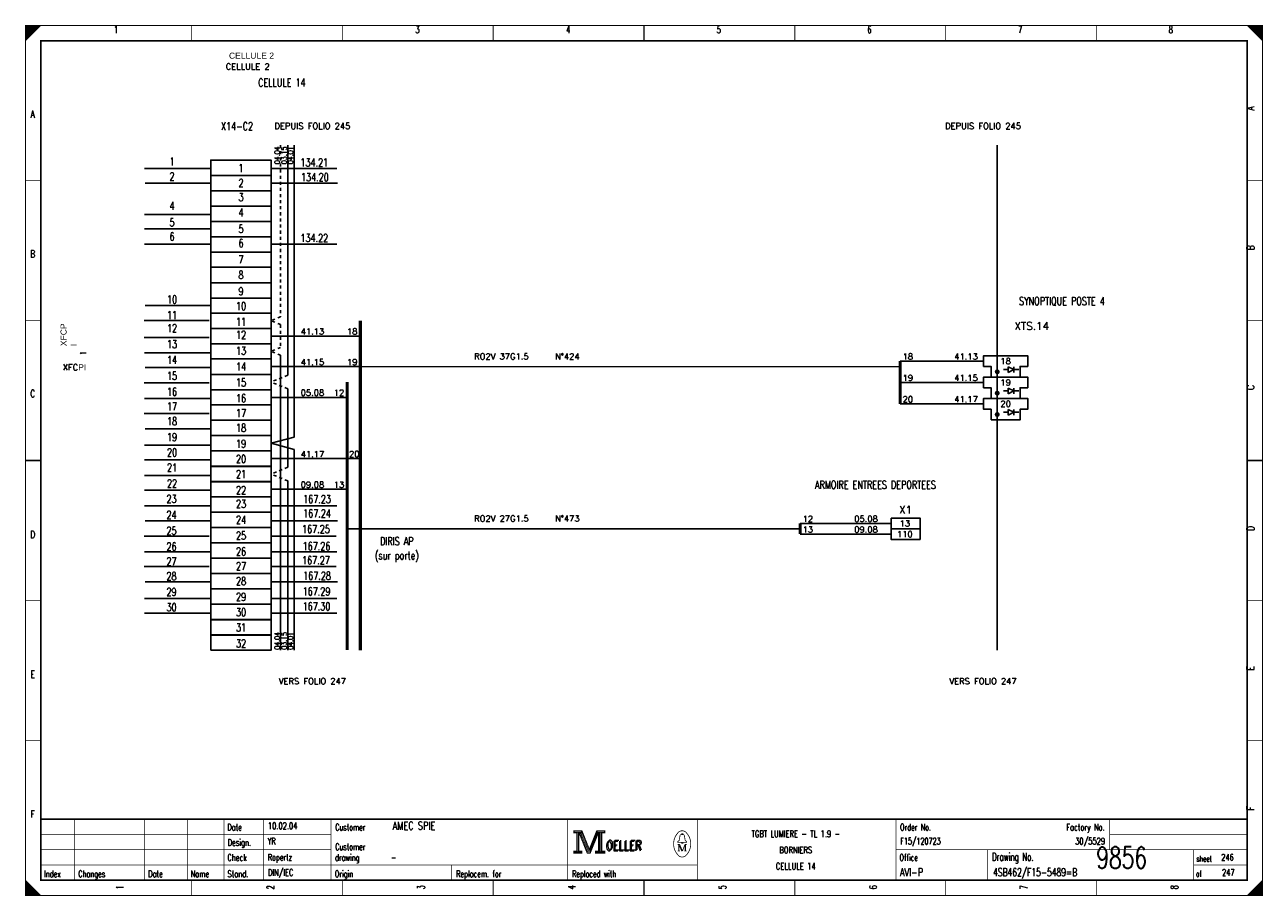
# Model space of a CAD drawing. Header units: centimetres. Extents: x 0 to 491, y -1040 to 69.
# Tile 20 of 181: x 300 to 341, y -960 to -931. Entities that reach past the tile are written whole.
import ezdxf
from ezdxf.enums import TextEntityAlignment as Align

# ---------------------------------------------------------------- set-up
doc = ezdxf.new("R2010")
doc.units = ezdxf.units.CM
doc.header["$MEASUREMENT"] = 0
doc.linetypes.add('CONTINU', pattern=[0])
doc.linetypes.add('DISCONTINU', pattern=[0.15, 0.1, -0.05])
doc.layers.get('0').update_dxf_attribs({"color": 9, "linetype": 'CONTINUOUS'})
for name, color, linetype in [('POINTILLE', 5, 'DISCONTINU'), ('SCH-3', 3, 'CONTINU'), ('TEXTE', 3, 'CONTINUOUS'), ('TRAIFIN', 1, 'CONTINUOUS'), ('TRAIGROS', 2, 'CONTINUOUS'), ('TRAIMOY', 4, 'CONTINUOUS')]:
    doc.layers.add(name, color=color, linetype=linetype)
doc.styles.get("Standard").update_dxf_attribs({"font": 'romans.shx', "bigfont": 'TXT.shx'})

# ---------------------------------------------------------------- blocks, each defined once
blk = doc.blocks.new('BRND')
at = {"layer": 'TRAIFIN'}
for p, q in [((0.8, -5.47), (0.8, -3.59)), ((0.8, -3.59), (2.68, -4.53)), ((2.68, -5.47), (2.68, -3.59)), ((-0.73, -4.53), (0.8, -4.53)), ((2.68, -4.53), (0.8, -5.47)), ((2.68, -4.53), (4.27, -4.53))]:
    blk.add_line(p, q, dxfattribs=at)
at = {"layer": 'TRAIMOY'}
blk.add_lwpolyline([(-4.75, -7), (-4.75, -3.5), (-7.25, -3.5), (-7.25, 0), (7.25, 0), (7.25, -3.5), (4.75, -3.5), (4.75, -7)], close=True, dxfattribs=at)

msp = doc.modelspace()

# ---------------------------------------------------------------- linework, layer by layer
at = {"color": 0, "linetype": 'Continuous'}
for p, q in [((303.898, -936.186), (306.031, -936.186)), ((308.059, -936.186), (310.192, -936.186)), ((303.916, -936.67), (306.049, -936.67)), ((308.077, -936.67), (310.21, -936.67)), ((303.898, -937.691), (306.031, -937.691)), ((303.898, -938.158), (306.031, -938.158)), ((303.898, -938.66), (306.031, -938.66)), ((308.059, -938.66), (310.192, -938.66)), ((303.916, -940.676), (306.049, -940.676)), ((303.88, -941.161), (306.013, -941.161)), ((303.88, -941.717), (306.013, -941.717)), ((303.898, -942.218), (306.031, -942.218)), ((303.916, -942.702), (306.049, -942.702)), ((303.88, -943.204), (306.013, -943.204)), ((303.898, -943.724), (306.031, -943.724)), ((303.88, -944.207), (306.013, -944.207)), ((303.916, -944.709), (306.049, -944.709)), ((303.898, -945.247), (306.031, -945.247)), ((303.898, -945.731), (306.031, -945.731)), ((303.898, -946.246), (306.031, -946.246)), ((303.898, -946.726), (306.031, -946.726)), ((303.898, -947.238), (306.031, -947.238)), ((308.059, -947.238), (310.192, -947.238)), ((303.916, -947.722), (306.049, -947.722)), ((308.077, -947.722), (310.21, -947.722)), ((303.88, -948.224), (306.013, -948.224)), ((308.041, -948.224), (310.174, -948.224)), ((303.898, -948.743), (306.031, -948.743)), ((308.059, -948.743), (310.192, -948.743)), ((303.88, -949.227), (306.013, -949.227)), ((308.041, -949.227), (310.174, -949.227)), ((303.916, -949.729), (306.049, -949.729)), ((308.077, -949.729), (310.21, -949.729)), ((303.898, -950.266), (306.031, -950.266)), ((308.059, -950.266), (310.192, -950.266)), ((303.898, -950.75), (306.031, -950.75)), ((308.059, -950.75), (310.192, -950.75))]:
    msp.add_line(p, q, dxfattribs=at)
at = {"color": 0, "const_width": 0.025, "flags": 128}
for points in [[(300, -945.75), (300, -931.5), (340.5, -931.5), (340.5, -960), (300, -960), (300, -945.75)], [(300, -931.5), (300.5, -931.5), (300, -932), (300, -931.5)], [(300.025, -931.5), (300.025, -931.975), (300.05, -931.95), (300.05, -931.5), (300.075, -931.5), (300.075, -931.925), (300.1, -931.9), (300.1, -931.5), (300.125, -931.5), (300.125, -931.875), (300.15, -931.85), (300.15, -931.5), (300.175, -931.5), (300.175, -931.825), (300.2, -931.8)], [(300.2, -931.8), (300.2, -931.5), (300.225, -931.5), (300.225, -931.775), (300.25, -931.75), (300.25, -931.5), (300.275, -931.5), (300.275, -931.725), (300.3, -931.7), (300.3, -931.5), (300.325, -931.5), (300.325, -931.675), (300.35, -931.65), (300.35, -931.5), (300.375, -931.5)], [(300.375, -931.5), (300.375, -931.625), (300.4, -931.6), (300.4, -931.5), (300.425, -931.5), (300.425, -931.575), (300.45, -931.55), (300.45, -931.5), (300.475, -931.5), (300.475, -931.525)], [(340, -931.5), (340.5, -932), (340.475, -931.975), (340.475, -931.5), (340.45, -931.5), (340.45, -931.95), (340.425, -931.925), (340.425, -931.5), (340.4, -931.5), (340.4, -931.9), (340.375, -931.875), (340.375, -931.5), (340.35, -931.5), (340.35, -931.85), (340.325, -931.825)], [(340.15, -931.65), (340.15, -931.5), (340.125, -931.5), (340.125, -931.625), (340.1, -931.6), (340.1, -931.5), (340.075, -931.5), (340.075, -931.575), (340.05, -931.55), (340.05, -931.5), (340.025, -931.5), (340.025, -931.525)], [(340.325, -931.825), (340.325, -931.5), (340.3, -931.5), (340.3, -931.8), (340.275, -931.775), (340.275, -931.5), (340.25, -931.5), (340.25, -931.75), (340.225, -931.725), (340.225, -931.5), (340.2, -931.5), (340.2, -931.7), (340.175, -931.675), (340.175, -931.5), (340.15, -931.5)], [(317.95, -957.88), (317.95, -957.95), (318.05, -957.95), (318.05, -958.55), (317.95, -958.55), (317.95, -958.62), (318.22, -958.62), (318.22, -958.55), (318.12, -958.55), (318.12, -957.95), (318.22, -957.95), (318.22, -957.88), (317.95, -957.88)], [(318.07, -957.93), (318.07, -958.57), (318.1, -958.57), (318.1, -957.93)], [(318.12, -957.95), (318.39, -958.62), (318.49, -958.62), (318.76, -957.95)], [(318.18, -957.95), (318.42, -958.54), (318.46, -958.54)], [(318.22, -957.88), (318.46, -958.48), (318.7, -957.88)], [(318.22, -957.95), (318.44, -958.51), (318.47, -958.51)], [(318.46, -958.58), (318.49, -958.58), (318.74, -957.95)], [(318.46, -958.54), (318.48, -958.54), (318.72, -957.95)], [(318.76, -957.95), (318.76, -958.55), (318.66, -958.55), (318.66, -958.62), (318.71, -958.62)], [(318.7, -957.88), (318.7, -957.95), (318.8, -957.95), (318.8, -958.55), (318.7, -958.55), (318.7, -958.62), (318.97, -958.62), (318.97, -958.55), (318.87, -958.55), (318.87, -957.95), (318.97, -957.95), (318.97, -957.88), (318.7, -957.88)], [(318.78, -957.93), (318.78, -958.57), (318.83, -958.57), (318.83, -957.93), (318.85, -957.93), (318.85, -958.57)], [(321.48, -958.26), (321.35, -958.26), (321.35, -958.24), (321.4, -958.2), (321.43, -958.04)], [(321.48, -958.01), (321.48, -957.98), (321.52, -957.98), (321.52, -958.01)], [(321.52, -958.26), (321.65, -958.26), (321.65, -958.24), (321.6, -958.2), (321.57, -958.04)], [(321.39, -958.33), (321.39, -958.54), (321.35, -958.54)], [(321.39, -958.33), (321.48, -958.54), (321.51, -958.54)], [(300, -959.5), (300, -960), (300.5, -960), (300, -959.5), (300.025, -959.525), (300.025, -960), (300.05, -960), (300.05, -959.55), (300.075, -959.575), (300.075, -960), (300.1, -960), (300.1, -959.6), (300.125, -959.625), (300.125, -960), (300.15, -960)], [(300.15, -960), (300.15, -959.65), (300.175, -959.675), (300.175, -960), (300.2, -960), (300.2, -959.7), (300.225, -959.725), (300.225, -960), (300.25, -960), (300.25, -959.75), (300.275, -959.775), (300.275, -960), (300.3, -960), (300.3, -959.8), (300.325, -959.825)], [(300.325, -959.825), (300.325, -960), (300.35, -960), (300.35, -959.85), (300.375, -959.875), (300.375, -960), (300.4, -960), (300.4, -959.9), (300.425, -959.925), (300.425, -960), (300.45, -960), (300.45, -959.95), (300.475, -959.975)], [(340.3, -960), (340.3, -959.7), (340.275, -959.725), (340.275, -960), (340.25, -960), (340.25, -959.75), (340.225, -959.775), (340.225, -960), (340.2, -960), (340.2, -959.8), (340.175, -959.825), (340.175, -960), (340.15, -960), (340.15, -959.85), (340.125, -959.875)], [(340.475, -959.525), (340.475, -960), (340.45, -960), (340.45, -959.55), (340.425, -959.575), (340.425, -960), (340.4, -960), (340.4, -959.6), (340.375, -959.625), (340.375, -960), (340.35, -960), (340.35, -959.65), (340.325, -959.675), (340.325, -960), (340.3, -960)], [(340.125, -959.875), (340.125, -960), (340.1, -960), (340.1, -959.9), (340.075, -959.925), (340.075, -960), (340.05, -960), (340.05, -959.95), (340.025, -959.975), (340.025, -960)]]:
    msp.add_lwpolyline(points, dxfattribs=at)
at = {"color": 0, "flags": 128}
for points, const_width in [([(300, -931.5), (340.5, -931.5), (340.5, -960), (300, -960)], 0.025), ([(300.5, -932), (340, -932), (340, -959.5), (300.5, -959.5)], 0.05), ([(300.5, -932), (340, -932), (340, -959.5), (300.5, -959.5)], 0.025), ([(317.97, -957.9), (318.2, -957.9), (318.2, -957.93), (317.97, -957.93)], 0.025), ([(318.72, -957.9), (318.95, -957.9), (318.95, -957.93), (318.72, -957.93)], 0.025), ([(317.97, -958.57), (318.2, -958.57), (318.2, -958.6), (317.97, -958.6)], 0.025), ([(318.68, -958.57), (318.95, -958.57), (318.95, -958.6), (318.68, -958.6)], 0.025), ([(321.48, -958.26), (321.52, -958.26), (321.52, -958.29), (321.48, -958.29)], 0.025)]:
    msp.add_lwpolyline(points, close=True, dxfattribs=dict(at, const_width=const_width))
at = {"color": 0}
for points, const_width in [([(305.438, -931.5), (305.438, -932)], 0.025), ([(310.375, -931.5), (310.375, -932)], 0.025), ([(315.312, -931.5), (315.312, -932)], 0.025), ([(320.25, -932), (320.25, -931.5)], 0.05), ([(320.25, -931.5), (320.25, -932)], 0.025), ([(325.188, -931.5), (325.188, -932)], 0.025), ([(330.125, -931.5), (330.125, -932)], 0.025), ([(335.062, -931.5), (335.062, -932)], 0.025), ([(300, -936.584), (300.5, -936.584)], 0.025), ([(340.5, -936.584), (340, -936.584)], 0.025), ([(300, -941.167), (300.5, -941.167)], 0.025), ([(340.5, -941.167), (340, -941.167)], 0.025), ([(300.5, -945.75), (300, -945.75)], 0.05), ([(300, -945.75), (300.5, -945.75)], 0.025), ([(340, -945.75), (340.5, -945.75)], 0.05), ([(340.5, -945.75), (340, -945.75)], 0.025), ([(300, -950.334), (300.5, -950.334)], 0.025), ([(340.5, -950.334), (340, -950.334)], 0.025), ([(300, -954.917), (300.5, -954.917)], 0.025), ([(340.5, -954.917), (340, -954.917)], 0.025), ([(340, -957.5), (300.5, -957.5)], 0.05), ([(301.6, -959.5), (301.6, -957.5)], 0.025), ([(303.9, -959.5), (303.9, -957.5)], 0.025), ([(305.3, -959.5), (305.3, -957.5)], 0.025), ([(306.5, -957.5), (306.5, -959.5)], 0.025), ([(307.8, -957.5), (307.8, -959.5)], 0.025), ([(310, -957.5), (310, -959.5)], 0.025), ([(317.75, -957.5), (317.75, -959.5)], 0.025), ([(322, -957.5), (322, -959.5)], 0.025), ([(328.5, -957.5), (328.5, -959.5)], 0.025), ([(335.5, -957.5), (335.5, -958.5)], 0.025), ([(300.5, -958), (310, -958)], 0.025), ([(318.15, -957.95), (318.4, -958.58)], 0.025), ([(318.47, -958.51), (318.7, -957.94)], 0.025), ([(321.46, -958.01), (321.55, -958.01)], 0.025), ([(335.5, -958), (340, -958)], 0.025), ([(300.5, -958.5), (310, -958.5)], 0.025), ([(318.4, -958.58), (318.46, -958.58)], 0.025), ([(321.35, -958.33), (321.42, -958.33)], 0.025), ([(321.39, -958.54), (321.43, -958.54)], 0.025), ([(321.42, -958.33), (321.51, -958.54)], 0.025), ([(321.51, -958.54), (321.59, -958.33)], 0.025), ([(321.65, -958.54), (321.57, -958.54)], 0.025), ([(321.59, -958.54), (321.59, -958.33)], 0.025), ([(321.59, -958.33), (321.65, -958.33)], 0.025), ([(321.61, -958.33), (321.61, -958.54)], 0.025), ([(328.5, -958.5), (340, -958.5)], 0.025), ([(331.5, -958.5), (331.5, -959.5)], 0.025), ([(338.25, -958.5), (338.25, -959.5)], 0.025), ([(300.5, -959), (322, -959)], 0.025), ([(313.95, -959), (313.95, -959.5)], 0.025), ([(338.25, -959), (340, -959)], 0.025), ([(305.438, -960), (305.438, -959.5)], 0.025), ([(310.375, -960), (310.375, -959.5)], 0.025), ([(315.312, -960), (315.312, -959.5)], 0.025), ([(320.25, -959.5), (320.25, -960)], 0.05), ([(320.25, -960), (320.25, -959.5)], 0.025), ([(325.188, -960), (325.188, -959.5)], 0.025), ([(330.125, -960), (330.125, -959.5)], 0.025), ([(335.062, -960), (335.062, -959.5)], 0.025), ([(340.5, -959.5), (340, -960)], 0.025), ([(300.475, -960), (300.475, -959.975)], 0.025)]:
    msp.add_lwpolyline(points, dxfattribs=dict(at, const_width=const_width))
at = {"color": 0, "linetype": 'Continuous'}
for points in [[(306.066, -936.41), (306.066, -935.908), (308.038, -935.908), (308.038, -936.41)], [(306.066, -936.912), (306.066, -936.41), (308.038, -936.41), (308.038, -936.912)], [(306.066, -937.415), (306.066, -936.912), (308.038, -936.912), (308.038, -937.415)], [(306.066, -937.917), (306.066, -937.415), (308.038, -937.415), (308.038, -937.917)], [(306.066, -938.418), (306.066, -937.916), (308.038, -937.916), (308.038, -938.418)], [(306.066, -938.92), (306.066, -938.418), (308.038, -938.418), (308.038, -938.92)], [(306.066, -939.422), (306.066, -938.92), (308.038, -938.92), (308.038, -939.422)], [(306.066, -939.925), (306.066, -939.422), (308.038, -939.422), (308.038, -939.925)], [(306.066, -940.427), (306.066, -939.925), (308.038, -939.925), (308.038, -940.427)], [(306.066, -940.929), (306.066, -940.427), (308.038, -940.427), (308.038, -940.929)], [(306.066, -941.421), (306.066, -940.919), (308.038, -940.919), (308.038, -941.421)], [(306.066, -941.923), (306.066, -941.421), (308.038, -941.421), (308.038, -941.923)], [(306.066, -942.425), (306.066, -941.923), (308.038, -941.923), (308.038, -942.425)], [(306.066, -942.928), (306.066, -942.425), (308.038, -942.425), (308.038, -942.928)], [(306.066, -943.43), (306.066, -942.928), (308.038, -942.928), (308.038, -943.43)], [(306.066, -943.932), (306.066, -943.43), (308.038, -943.43), (308.038, -943.932)], [(306.066, -944.434), (306.066, -943.932), (308.038, -943.932), (308.038, -944.434)], [(306.066, -944.936), (306.066, -944.434), (308.038, -944.434), (308.038, -944.936)], [(306.066, -945.438), (306.066, -944.936), (308.038, -944.936), (308.038, -945.438)], [(306.066, -945.941), (306.066, -945.438), (308.038, -945.438), (308.038, -945.941)], [(306.066, -946.447), (306.066, -945.945), (308.038, -945.945), (308.038, -946.447)], [(306.066, -946.945), (306.066, -946.443), (308.038, -946.443), (308.038, -946.945)], [(306.066, -947.445), (306.066, -946.943), (308.038, -946.943), (308.038, -947.445)], [(306.066, -947.947), (306.066, -947.445), (308.038, -947.445), (308.038, -947.947)], [(306.066, -948.449), (306.066, -947.947), (308.038, -947.947), (308.038, -948.449)], [(306.066, -948.952), (306.066, -948.449), (308.038, -948.449), (308.038, -948.952)], [(306.066, -949.454), (306.066, -948.952), (308.038, -948.952), (308.038, -949.454)], [(306.066, -949.956), (306.066, -949.454), (308.038, -949.454), (308.038, -949.956)], [(306.066, -950.458), (306.066, -949.956), (308.038, -949.956), (308.038, -950.458)], [(306.066, -950.96), (306.066, -950.458), (308.038, -950.458), (308.038, -950.96)], [(306.066, -951.467), (306.066, -950.965), (308.038, -950.965), (308.038, -951.467)], [(306.066, -951.965), (306.066, -951.463), (308.038, -951.463), (308.038, -951.965)]]:
    msp.add_lwpolyline(points, close=True, dxfattribs=at)
at = {"color": 0, "const_width": 0.025, "flags": 128}
for points in [[(321.35, -957.961, 0.373815), (321.349, -958.658, 0.373815)], [(321.649, -957.96, 0.530775), (321.351, -957.959, 0.530775)], [(321.46, -958.01, 0.414214), (321.43, -958.04, 0.414214)], [(321.57, -958.04, 0.414214), (321.54, -958.01, 0.414214)], [(321.65, -958.66, 0.378582), (321.646, -957.956, 0.378582)], [(321.35, -958.66, 0.532213), (321.649, -958.661, 0.532213)]]:
    msp.add_lwpolyline(points, format="xyb", dxfattribs=at)
at = {"layer": 'POINTILLE', "color": 0, "const_width": 0.05}
for points in [[(328.641, -942.676), (310.963, -942.676)], [(325.366, -947.987), (310.53, -947.987)]]:
    msp.add_lwpolyline(points, dxfattribs=at)
at = {"layer": 'TRAIFIN', "color": 0, "linetype": 'DISCONTINU'}
for p, q in [((308.353, -935.42), (308.353, -941.041)), ((308.353, -941.041), (308.038, -941.17)), ((308.353, -941.299), (308.038, -941.17)), ((308.353, -941.299), (308.353, -942.045)), ((308.353, -942.045), (308.038, -942.174)), ((308.353, -942.303), (308.038, -942.174)), ((308.583, -942.956), (308.038, -943.179)), ((308.583, -943.402), (308.038, -943.179)), ((308.583, -945.973), (308.038, -946.196)), ((308.583, -946.419), (308.038, -946.196))]:
    msp.add_line(p, q, dxfattribs=at)
at = {"layer": 'TRAIFIN', "color": 0}
for p, q in [((308.583, -942.956), (308.583, -935.42)), ((308.791, -944.983), (308.791, -935.42)), ((308.791, -944.983), (308.791, -938.414)), ((310.963, -941.672), (308.038, -941.672)), ((308.353, -951.963), (308.353, -942.303)), ((310.963, -942.676), (308.038, -942.676)), ((331.366, -942.494), (328.641, -942.494)), ((308.583, -945.973), (308.583, -943.402)), ((331.366, -943.194), (328.641, -943.194)), ((310.53, -943.681), (308.038, -943.681)), ((331.366, -943.894), (328.641, -943.894)), ((308.791, -944.983), (308.038, -945.187)), ((308.791, -945.391), (308.038, -945.187)), ((308.791, -951.961), (308.791, -945.391)), ((308.791, -951.961), (308.791, -945.391)), ((310.963, -945.69), (308.038, -945.69)), ((308.583, -951.963), (308.583, -946.419)), ((310.53, -946.694), (308.038, -946.694)), ((328.341, -947.812), (325.366, -947.812)), ((328.341, -948.162), (325.366, -948.162))]:
    msp.add_line(p, q, dxfattribs=at)
at = {"layer": 'TRAIFIN', "color": 0, "const_width": 0.072}
for points in [[(331.772, -942.844, 1), (331.86, -942.844, 1)], [(331.772, -943.544, 1), (331.86, -943.544, 1)], [(331.772, -944.244, 1), (331.86, -944.244, 1)]]:
    msp.add_lwpolyline(points, format="xyb", close=True, dxfattribs=at)
at = {"layer": 'TRAIGROS', "color": 0}
msp.add_line((331.816, -935.42), (331.816, -951.965), dxfattribs=at)
at = {"layer": 'TRAIGROS', "color": 0, "const_width": 0.1}
for points in [[(310.963, -941.17), (310.963, -951.965)], [(328.641, -942.494), (328.641, -943.894)], [(310.53, -943.179), (310.53, -951.961)], [(325.366, -947.812), (325.366, -948.162)]]:
    msp.add_lwpolyline(points, dxfattribs=at)
at = {"layer": 'TRAIMOY', "color": 0}
for points in [[(328.341, -947.637), (329.291, -947.637), (329.291, -947.987), (328.341, -947.987)], [(328.341, -947.987), (329.291, -947.987), (329.291, -948.337), (328.341, -948.337)]]:
    msp.add_lwpolyline(points, close=True, dxfattribs=at)

# ---------------------------------------------------------------- block references
at = {"layer": 'SCH-3', "color": 0, "xscale": 0.1, "yscale": 0.1, "zscale": 0.1}
for p in [(332.091, -942.319), (332.091, -943.019), (332.091, -943.719)]:
    msp.add_blockref('BRND', p, dxfattribs=at)

# ---------------------------------------------------------------- texts
at = {"color": 0}
for s, height, width, p in [('1', 0.238, 0.672, (302.965, -931.514)), ('3', 0.238, 0.672, (312.832, -931.514)), ('4', 0.238, 0.672, (317.766, -931.514)), ('5', 0.238, 0.672, (322.699, -931.514)), ('6', 0.238, 0.672, (327.632, -931.514)), ('7', 0.238, 0.672, (332.566, -931.514)), ('8', 0.238, 0.672, (337.499, -931.514)), ('CELLULE 14', 0.2619, 0.736, (308.393, -933.24)), ('A', 0.238, 0.76, (300.233, -934.283)), ('X14-C2', 0.2619, 0.736, (306.925, -934.67)), ('1', 0.262, 0.736, (304.797, -935.828)), ('134.21', 0.2619, 0.736, (309.455, -935.855)), ('1', 0.262, 0.736, (307.057, -936.043)), ('2', 0.262, 0.736, (304.797, -936.312)), ('2', 0.262, 0.736, (307.057, -936.527)), ('134.20', 0.2619, 0.736, (309.473, -936.339)), ('3', 0.262, 0.736, (307.057, -936.993)), ('4', 0.262, 0.736, (304.797, -937.28)), ('4', 0.262, 0.736, (307.057, -937.495)), ('5', 0.262, 0.736, (304.797, -937.817)), ('6', 0.262, 0.736, (304.797, -938.284)), ('5', 0.262, 0.736, (307.057, -938.033)), ('134.22', 0.2619, 0.736, (309.455, -938.329)), ('6', 0.262, 0.736, (307.057, -938.499)), ('B', 0.238, 0.76, (300.233, -938.861)), ('7', 0.262, 0.736, (307.057, -939.037)), ('8', 0.262, 0.736, (307.057, -939.539)), ('10', 0.2619, 0.736, (304.797, -940.345)), ('9', 0.262, 0.736, (307.057, -940.076)), ('10', 0.2619, 0.736, (307.057, -940.56)), ('SYNOPTIQUE POSTE 4', 0.26194, 0.736, (333.934, -940.396)), ('11', 0.2619, 0.736, (304.797, -940.857)), ('11', 0.2619, 0.736, (307.057, -941.072)), ('12', 0.2619, 0.736, (304.797, -941.287)), ('12', 0.2619, 0.736, (307.057, -941.502)), ('13', 0.2619, 0.736, (304.797, -941.807)), ('14', 0.2619, 0.736, (304.797, -942.326)), ('13', 0.2619, 0.736, (307.057, -942.022)), ('14', 0.2619, 0.736, (307.057, -942.541)), ('15', 0.2619, 0.736, (304.797, -942.846)), ('15', 0.2619, 0.736, (307.057, -943.061)), ('C', 0.238, 0.76, (300.233, -943.44)), ('16', 0.2619, 0.736, (304.797, -943.366)), ('16', 0.2619, 0.736, (307.057, -943.581)), ('17', 0.2619, 0.736, (304.797, -943.85)), ('18', 0.2619, 0.736, (304.797, -944.333)), ('17', 0.2619, 0.736, (307.057, -944.065)), ('18', 0.2619, 0.736, (307.057, -944.548)), ('19', 0.2619, 0.736, (304.797, -944.853)), ('19', 0.2619, 0.736, (307.057, -945.068)), ('20', 0.2619, 0.736, (304.797, -945.355)), ('20', 0.2619, 0.736, (307.057, -945.57)), ('21', 0.2619, 0.736, (304.797, -945.852)), ('22', 0.2619, 0.736, (304.797, -946.376)), ('21', 0.2619, 0.736, (307.057, -946.067)), ('ARMOIRE ENTREES DEPORTEES', 0.26194, 0.736, (327.827, -946.414)), ('22', 0.2619, 0.736, (307.057, -946.591)), ('23', 0.2619, 0.736, (304.78, -946.88)), ('23', 0.2619, 0.736, (307.057, -947.041)), ('167.23', 0.2619, 0.736, (309.545, -946.885)), ('24', 0.2619, 0.736, (304.78, -947.4)), ('24', 0.2619, 0.736, (307.057, -947.561)), ('167.24', 0.2619, 0.736, (309.545, -947.351)), ('D', 0.238, 0.76, (300.233, -948.054)), ('25', 0.2619, 0.736, (304.78, -947.919)), ('167.25', 0.2619, 0.736, (309.509, -947.866)), ('26', 0.2619, 0.736, (304.78, -948.439)), ('25', 0.2619, 0.736, (307.057, -948.081)), ('167.26', 0.2619, 0.736, (309.527, -948.426)), ('DIRIS AP', 0.2619, 0.736, (312.156, -948.264)), ('26', 0.2619, 0.736, (307.057, -948.601)), ('(sur porte)', 0.26194, 0.736, (312.156, -948.73)), ('27', 0.2619, 0.736, (304.78, -948.923)), ('27', 0.2619, 0.736, (307.057, -949.084)), ('167.27', 0.2619, 0.736, (309.509, -948.888)), ('28', 0.2619, 0.736, (304.78, -949.407)), ('28', 0.2619, 0.736, (307.057, -949.568)), ('167.28', 0.2619, 0.736, (309.545, -949.394)), ('29', 0.2619, 0.736, (304.78, -949.927)), ('29', 0.2619, 0.736, (307.057, -950.088)), ('167.29', 0.2619, 0.736, (309.527, -949.91)), ('30', 0.2619, 0.736, (304.78, -950.428)), ('167.30', 0.2619, 0.736, (309.527, -950.398)), ('30', 0.2619, 0.736, (307.057, -950.59)), ('31', 0.2619, 0.736, (307.057, -951.087)), ('32', 0.2619, 0.736, (307.057, -951.611)), ('E', 0.238, 0.76, (300.233, -952.632)), ('F', 0.238, 0.76, (300.233, -957.211)), ('TGBT LUMIERE - TL 1.9 -', 0.21431, 0.7536, (325.219, -957.871)), ('BORNIERS', 0.2143, 0.76, (325.219, -958.403)), ('CELLULE 14', 0.2143, 0.681231, (325.219, -958.936))]:
    msp.add_text(s, height=height, dxfattribs=dict(at, width=width)).set_placement(p, align=Align.TOP_CENTER)
at = {"color": 0, "width": 0.76}
for s, p in [('A', (339.991, -934.283)), ('B', (339.991, -938.861)), ('C', (339.992, -943.44)), ('D', (339.992, -948.054)), ('E', (339.991, -952.632)), ('F', (339.991, -957.211))]:
    msp.add_text(s, height=0.238, rotation=90, dxfattribs=at).set_placement(p, align=Align.TOP_LEFT)
at = {"color": 0}
for s, height, width, p in [('04.04', 0.1676, 0.736, (308.155, -935.752)), ('03.15', 0.1676, 0.736, (308.386, -935.752)), ('04.01', 0.1676, 0.736, (308.594, -935.752)), ('04.04', 0.1676, 0.736, (308.155, -951.658)), ('03.15', 0.1676, 0.736, (308.386, -951.658)), ('04.01', 0.1676, 0.736, (308.594, -951.658)), ('1', 0.238, 0.672, (302.965, -959.731)), ('2', 0.238, 0.672, (307.899, -959.731)), ('3', 0.238, 0.672, (312.832, -959.731)), ('4', 0.238, 0.672, (317.766, -959.731)), ('5', 0.238, 0.672, (322.699, -959.731)), ('6', 0.238, 0.672, (327.632, -959.731)), ('7', 0.238, 0.672, (332.566, -959.731)), ('8', 0.238, 0.672, (337.499, -959.731))]:
    msp.add_text(s, height=height, rotation=90, dxfattribs=dict(at, width=width)).set_placement(p, align=Align.TOP_CENTER)
for s, height, width, p in [('Date', 0.2143, 0.64, (306.605, -957.658)), ('Customer', 0.2143, 0.62, (310.14, -957.658)), ('Order No.', 0.2143, 0.656889, (328.633, -957.658)), ('Design.', 0.2143, 0.636571, (306.619, -958.155)), ('OELLER', 0.3096, 0.76, (319.032, -958.19)), ('Customer', 0.2143, 0.62, (310.14, -958.297)), ('OELLER', 0.3096, 0.76, (318.996, -958.226)), ('OELLER', 0.3096, 0.76, (318.996, -958.226)), ('Drawing No.', 0.26194, 0.646545, (331.643, -958.602)), ('Check', 0.2143, 0.632, (306.612, -958.652)), ('drawing', 0.2143, 0.6, (310.133, -958.652)), ('Office', 0.2143, 0.626667, (328.615, -958.652)), ('sheet', 0.1905, 0.6, (338.338, -958.701)), ('Index', 0.2143, 0.632, (300.609, -959.184)), ('Changes', 0.2143, 0.622857, (301.726, -959.184)), ('Date', 0.2143, 0.64, (304.015, -959.184)), ('Name', 0.2143, 0.64, (305.404, -959.184)), ('Stand.', 0.2143, 0.642667, (306.612, -959.184)), ('Origin', 0.2143, 0.626667, (310.127, -959.184)), ('Replacem. for', 0.21431, 0.627077, (314.097, -959.184)), ('Replaced with', 0.21431, 0.619692, (317.895, -959.184)), ('of', 0.1905, 0.6, (338.323, -959.198))]:
    msp.add_text(s, height=height, dxfattribs=dict(at, width=width)).set_placement(p, align=Align.TOP_LEFT)
for s, height, width, p in [('10.02.04', 0.2143, 0.678, (307.934, -957.892)), ('AMEC SPIE', 0.2619, 0.752889, (312.016, -957.923)), ('YR', 0.2143, 0.626667, (307.927, -958.389)), ('F15/120723', 0.2143, 0.6832, (328.639, -958.389)), ('9856', 0.7, 0.6928, (335.058, -959.322)), ('Ropertz', 0.2143, 0.622857, (307.932, -958.921)), ('-', 0.214, 0.696, (311.965, -958.921)), ('246', 0.2143, 0.672, (339.15, -958.921)), ('DIN/IEC', 0.2143, 0.750857, (307.935, -959.418)), ('AVI-P', 0.2619, 0.7472, (328.624, -959.449)), ('4SB462/F15-5489=B', 0.26194, 0.6928, (331.679, -959.449)), ('247', 0.2143, 0.672, (339.177, -959.418))]:
    msp.add_text(s, height=height, dxfattribs=dict(at, width=width)).set_placement(p, align=Align.BOTTOM_LEFT)
at = {"color": 0, "width": 0.646545}
msp.add_text('Factory No.', height=0.21431, dxfattribs=at).set_placement((335.335, -957.658), align=Align.TOP_RIGHT)
at = {"color": 0, "width": 0.675429}
msp.add_text('30/5529', height=0.2143, dxfattribs=at).set_placement((335.346, -958.389), align=Align.BOTTOM_RIGHT)
at = {"linetype": 'Continuous', "char_height": 0.2, "attachment_point": 1}
for s, insert, width in [('{\\fArial|b0|i0|c0|p34;CELLULE 2}', (306.661, -932.387), 6.70761), ('CELLULE 2', (306.554, -932.745), 6.42066), ('XFC{\\fArial|b0|i0|c0|p34;PI}', (301.217, -942.596), 0.37664)]:
    msp.add_mtext(s, dxfattribs=dict(at, insert=insert, width=width))
at = {"linetype": 'Continuous', "char_height": 0.2, "attachment_point": 1, "rotation": 90}
for s, insert, width in [('{\\fArial|b0|i0|c0|p34;XFCP\\PI}', (301.145, -942.004), 0.37664), ('1', (301.784, -942.317), 0.39457)]:
    msp.add_mtext(s, dxfattribs=dict(at, insert=insert, width=width))
at = {"layer": 'TEXTE', "color": 0}
for s, p in [('DEPUIS FOLIO 245', (309.393, -934.793)), ('DEPUIS FOLIO 245', (331.351, -934.793)), ('41.13', (309.393, -941.522)), ('18', (310.696, -941.522)), ('18', (328.888, -942.344)), ('41.13', (330.794, -942.344)), ('18', (332.091, -942.494)), ('41.15', (309.393, -942.526)), ('19', (310.696, -942.526)), ('19', (328.888, -943.044)), ('41.15', (330.794, -943.044)), ('19', (332.091, -943.194)), ('05.08', (309.393, -943.531)), ('12', (310.264, -943.531)), ('20', (328.888, -943.744)), ('41.17', (330.794, -943.744)), ('20', (332.091, -943.894)), ('41.17', (309.393, -945.54)), ('20', (310.764, -945.54)), ('09.08', (309.393, -946.544)), ('13', (310.264, -946.544)), ('12', (325.613, -947.662)), ('05.08', (327.519, -947.662)), ('13', (325.613, -948.012)), ('09.08', (327.519, -948.012)), ('110', (328.791, -948.162)), ('13', (328.791, -947.812)), ('VERS FOLIO 247', (309.393, -952.979)), ('VERS FOLIO 247', (331.351, -952.979))]:
    msp.add_text(s, height=0.2, dxfattribs=at).set_placement(p, align=Align.MIDDLE)
for s, p in [('XTS.14', (332.945, -941.47)), ('X1', (328.816, -947.488))]:
    msp.add_text(s, height=0.25, dxfattribs=at).set_placement(p, align=Align.CENTER)
for s, p in [('RO2V 37G1.5', (314.69, -942.441)), ('N°424', (317.336, -942.441)), ('RO2V 27G1.5', (314.69, -947.752)), ('N°473', (317.336, -947.752))]:
    msp.add_text(s, height=0.2, dxfattribs=at).set_placement(p)

doc.saveas('drawing.dxf')
